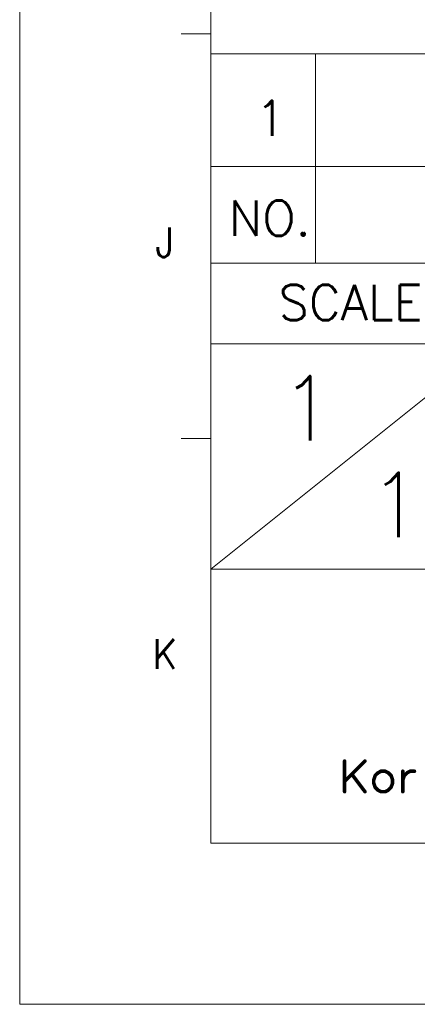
# Model space of a CAD drawing. Header units: millimetres. Extents: x 4497 to 11741, y 5958 to 12619.
# Tile 1 of 256: x 4520 to 4547, y 5963 to 6030. Entities that reach past the tile are written whole.
import ezdxf
from ezdxf.enums import TextEntityAlignment as Align

# ---------------------------------------------------------------- set-up
doc = ezdxf.new("R2010")
doc.units = ezdxf.units.MM
doc.header["$LTSCALE"] = 0.8
doc.layers.get('0').update_dxf_attribs({"linetype": 'CONTINUOUS', "lineweight": 0})
doc.layers.add('2', color=3, linetype='CONTINUOUS', lineweight=0)
doc.styles.add('S', font='SIMPLEX')
doc.styles.get("Standard").update_dxf_attribs({"font": 'romans.shx', "width": 0.8, "oblique": 5, "bigfont": 'whgtxt.shx'})

# ---------------------------------------------------------------- blocks, each defined once
blk = doc.blocks.new('SMOOTH_0$064516')
at = {"const_width": 0.0323}
blk.add_lwpolyline([(-0.016, 0, 1), (0.016, 0, 1)], format="xyb", close=True, dxfattribs=at)
blk = doc.blocks.new('logo')
at = {"color": 7, "const_width": 0.859}
for points in [[(-3519.27, 5311.97), (-3524.16, 5307.08)], [(-3524.16, 5311.97), (-3524.16, 5304.64)], [(-3522.42, 5308.82), (-3519.27, 5304.64)], [(-3515.43, 5309.53), (-3516.13, 5309.17), (-3516.83, 5308.48), (-3517.18, 5307.43), (-3517.18, 5306.74), (-3516.83, 5305.69), (-3516.13, 5304.99), (-3515.43, 5304.64), (-3514.39, 5304.64), (-3513.69, 5304.99), (-3513, 5305.69), (-3512.64, 5306.74), (-3512.64, 5307.43), (-3513, 5308.48), (-3513.69, 5309.17), (-3514.39, 5309.53), (-3515.43, 5309.53)], [(-3510.2, 5307.43), (-3509.85, 5308.48), (-3509.16, 5309.17), (-3508.46, 5309.53), (-3507.41, 5309.53)], [(-3510.2, 5309.53), (-3510.2, 5304.64)]]:
    blk.add_lwpolyline(points, dxfattribs=at)
at = {"color": 7, "xscale": 13.31, "yscale": 13.31, "zscale": 13.31}
for p in [(-3524.16, 5311.97), (-3519.27, 5311.97), (-3522.42, 5308.82), (-3517.18, 5307.43), (-3516.83, 5308.48), (-3516.13, 5309.17), (-3515.43, 5309.53), (-3515.43, 5309.53), (-3514.39, 5309.53), (-3513.69, 5309.17), (-3513, 5308.48), (-3512.64, 5307.43), (-3510.2, 5309.53), (-3510.2, 5307.43), (-3509.85, 5308.48), (-3509.16, 5309.17), (-3508.46, 5309.53), (-3507.41, 5309.53), (-3524.16, 5307.08), (-3517.18, 5306.74), (-3516.83, 5305.69), (-3513, 5305.69), (-3512.64, 5306.74), (-3524.16, 5304.64), (-3519.27, 5304.64), (-3516.13, 5304.99), (-3515.43, 5304.64), (-3514.39, 5304.64), (-3513.69, 5304.99), (-3510.2, 5304.64)]:
    blk.add_blockref('SMOOTH_0$064516', p, dxfattribs=at)

msp = doc.modelspace()

# ---------------------------------------------------------------- linework, layer by layer
at = {"lineweight": 0}
for p, q in [((4532.729, 5974.117), (4532.729, 6249.213)), ((4716.717, 6027.78), (4532.729, 6027.78)), ((4539.848, 6013.543), (4539.848, 6027.78)), ((4716.717, 6020.114), (4532.729, 6020.114)), ((4716.717, 6013.543), (4532.729, 6013.543)), ((4651.007, 6008.067), (4532.729, 6008.067)), ((4532.729, 5992.735), (4551.895, 6008.067)), ((4716.717, 5992.735), (4532.729, 5992.735)), ((4716.717, 5974.117), (4532.729, 5974.117))]:
    msp.add_line(p, q, dxfattribs=at)
at = {"color": 7, "linetype": 'Continuous'}
for p, q in [((4530.714, 6029.139), (4532.729, 6029.139)), ((4530.714, 6001.63), (4532.729, 6001.63))]:
    msp.add_line(p, q, dxfattribs=at)
at = {"layer": '2', "color": 0, "flags": 128}
msp.add_lwpolyline([(4519.723, 6260.164), (4519.723, 5963.164), (4729.723, 5963.164), (4729.723, 6260.164)], close=True, dxfattribs=at)

# ---------------------------------------------------------------- block references
at = {"linetype": 'Continuous', "xscale": 0.2838663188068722, "yscale": 0.2838663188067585, "zscale": 0.283866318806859}
msp.add_blockref('logo', (5542.224, 4471.811), dxfattribs=at)

# ---------------------------------------------------------------- texts
at = {"lineweight": 0, "style": 'S'}
for s, height, p in [('1', 2.409, (4536.802, 6023.399)), ('NO.', 2.4094, (4536.745, 6016.612)), ('SCALE', 2.4094, (4542.243, 6010.873)), ('1', 4.381, (4539.3, 6003.686)), ('1', 4.381, (4545.324, 5997.115))]:
    msp.add_text(s, height=height, dxfattribs=at).set_placement(p, align=Align.MIDDLE)
at = {"color": 7, "linetype": 'Continuous', "width": 0.933333}
for s, p in [('J', (4529.603, 6014.973)), ('K', (4529.603, 5986.978))]:
    msp.add_text(s, height=2.015, dxfattribs=at).set_placement(p, align=Align.MIDDLE_CENTER)

doc.saveas('drawing.dxf')
